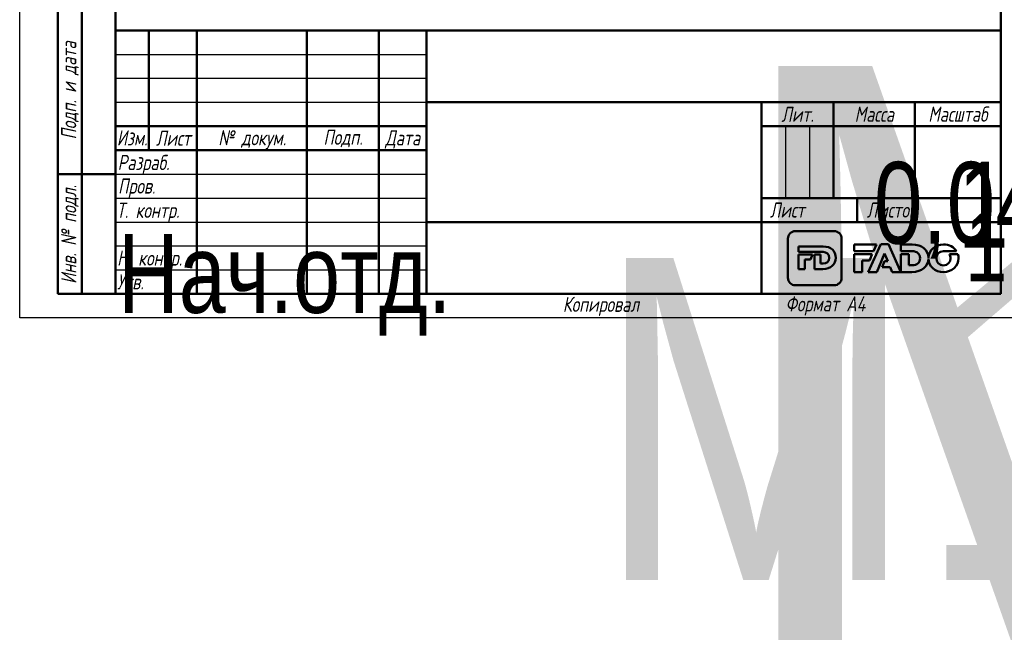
# Model space of a CAD drawing. Header units: millimetres. Extents: x -88 to 706, y -69 to 356.
# Tile 1 of 5: x 0 to 206, y -69 to 62. Entities that reach past the tile are written whole.
import ezdxf
from ezdxf.enums import TextEntityAlignment as Align

# ---------------------------------------------------------------- set-up
doc = ezdxf.new("R2018")
doc.units = ezdxf.units.MM
for name, color, linetype, lineweight in [('Заголовок (ГОСТ)', 7, 'Continuous', 50), ('Кромка (ГОСТ)', 7, 'Continuous', 50), ('Обозначение (ГОСТ)', 7, 'Continuous', 25), ('Эскизная геометрия (ГОСТ)', 7, 'Continuous', 50)]:
    doc.layers.add(name, color=color, linetype=linetype, lineweight=lineweight)
doc.styles.get("Standard").update_dxf_attribs({"font": 'GOST Common Italic.ttf'})
doc.styles.add('Альтернативный текст (ГОСТ)', font='ariali.ttf', dxfattribs={"width": 0.8})

# ---------------------------------------------------------------- blocks, each defined once
blk = doc.blocks.new('ГОСТ - Доп. графы 1')
at = {"layer": 'Эскизная геометрия (ГОСТ)'}
for p, q in [((-12, 0), (-12, 145)), ((-12, 145), (0, 145)), ((-7, 145), (-7, 0)), ((-12, 110), (-7, 110)), ((-7, 110), (0, 110)), ((-12, 85), (-7, 85)), ((-7, 85), (0, 85)), ((-12, 60), (-7, 60)), ((-7, 60), (0, 60)), ((-12, 25), (-7, 25)), ((-7, 25), (0, 25)), ((0, 0), (-12, 0))]:
    blk.add_line(p, q, dxfattribs=at)
at = {"layer": 'Обозначение (ГОСТ)', "char_height": 3.17, "attachment_point": 5, "rotation": 90, "style": 'Альтернативный текст (ГОСТ)'}
for s, insert, width in [('\\fGOST Common|b0|i1;\\H3.1700;Подп. и дата', (-9.37, 127.41), 34.7679), ('\\fGOST Common|b0|i1;\\H3.1700;Инв. № дубл.', (-8.95, 97.55), 24.8438), ('\\fGOST Common|b0|i1;\\H3.1700;Взам. инв. №', (-9.58, 72.53), 24.8669), ('\\fGOST Common|b0|i1;\\H3.1700;Подп. и дата', (-9.5, 42.47), 35.1486), ('\\fGOST Common|b0|i1;\\H3.1700;Инв. № подл.', (-9.5, 12.41), 24.9618)]:
    blk.add_mtext(s, dxfattribs=dict(at, insert=insert, width=width))
at = {"layer": 'Обозначение (ГОСТ)', "lineweight": 30, "width": 0.8, "flags": 17}
for tag, p in [('Подп._и_дата_2', (-3.53, 127.51)), ('Инв._номер_дубликата', (-3.41, 97.47)), ('Взамен_инв._номера', (-3.46, 72.53)), ('Подп._и_дата_1', (-3.42, 42.35)), ('ИНВЕНТАРНЫЙ_НОМЕР', (-3.33, 12.68))]:
    blk.add_attdef(tag, text='', height=3.17, rotation=90, dxfattribs=at).set_placement(p, align=Align.MIDDLE_CENTER)
blk = doc.blocks.new('Основные надписи ГОСТ - Форма 1')
at = {"layer": 'Заголовок (ГОСТ)'}
for p, q in [((0, 55), (185, 55)), ((0, 0), (0, 55)), ((0, 0), (0, 55)), ((7, 55), (7, 30)), ((17, 55), (17, 0)), ((40, 55), (40, 0)), ((55, 55), (55, 0)), ((65, 55), (65, 0)), ((185, 0), (185, 55)), ((65, 40), (185, 40)), ((135, 40), (135, 0)), ((150, 40), (150, 20)), ((167, 40), (167, 20)), ((0, 35), (65, 35)), ((135, 35), (185, 35)), ((0, 30), (65, 30)), ((135, 20), (185, 20)), ((155, 20), (155, 15)), ((65, 15), (185, 15)), ((185, 0), (0, 0))]:
    blk.add_line(p, q, dxfattribs=at)
at = {"layer": 'Заголовок (ГОСТ)', "linetype": 'Continuous', "lineweight": 25}
for p, q in [((0, 50), (65, 50)), ((0, 45), (65, 45)), ((0, 40), (65, 40)), ((140, 35), (140, 20)), ((145, 35), (145, 20)), ((0, 25), (65, 25)), ((0, 20), (65, 20)), ((0, 15), (65, 15)), ((0, 10), (65, 10)), ((0, 5), (65, 5))]:
    blk.add_line(p, q, dxfattribs=at)
at = {"layer": 'Заголовок (ГОСТ)', "char_height": 3.17, "style": 'Альтернативный текст (ГОСТ)'}
for s, insert, width, attachment_point in [('\\fGOST Common|b0|i1;\\H3.1700;Масса', (158.55, 37.51), 16.9878, 5), ('\\fGOST Common|b0|i1;\\H3.1700;Масштаб', (176.02, 37.53), 17.8316, 5), ('\\fGOST Common|b0|i1;\\H3.1700;Лит.', (142.52, 37.49), 14.9766, 5), ('\\fGOST Common|b0|i1;\\H3.1700;Изм.', (3.5, 32.56), 6.9635, 5), ('\\fGOST Common|b0|i1;\\H3.1700;Лист', (12.1, 32.5), 10.0029, 5), ('\\A0;\\fGOST Common|b0|i1;\\H3.1700;№ докум.', (28.58, 32.16), 22.9069, 5), ('\\fGOST Common|b0|i1;\\H3.1700;Подп.', (47.56, 32.45), 14.879, 5), ('\\fGOST Common|b0|i1;\\H3.1700;Дата', (60.02, 32.24), 9.9614, 5), ('\\fGOST Common|b0|i1;\\H3.1700;Разраб.', (0.47, 27), 16.9971, 4), ('\\fGOST Common|b0|i1;\\H3.1700;Пров.', (0.56, 22.08), 17.0192, 4), ('\\A0;\\fGOST Common|b0|i1;\\H3.1700;Т. контр.', (0.23, 17.01), 16.9554, 4), ('\\fGOST Common|b0|i1;\\H3.1700;Лист', (140.37, 17.5), 10.5071, 5), ('\\fGOST Common|b0|i1;\\H3.1700;Листов', (162.21, 17.5), 14.3668, 5), ('\\A1;', (150.6, 17.54), 8.8313, 5), ('\\fGOST Common|b0|i1;\\H3.1700;Н. контр.', (0.36, 7.05), 16.9999, 4), ('\\fGOST Common|b0|i1;\\H3.1700;Утв.', (0.34, 2.52), 17.0083, 4), ('\\fGOST Common|b0|i1;\\H3.1700;Копировал', (93.48, -0.59), 19.7871, 1)]:
    blk.add_mtext(s, dxfattribs=dict(at, insert=insert, width=width, attachment_point=attachment_point))
at = {"layer": 'Заголовок (ГОСТ)', "lineweight": 30, "flags": 104}
for tag, height, width, p in [('Изм1', 2.89, 0.7, (3.51, 52.52)), ('Лист1', 2.89, 0.7, (12.03, 52.52)), ('Докум1', 2.89, 0.7, (28.54, 52.48)), ('Изм2', 2.89, 0.7, (3.5, 47.52)), ('Лист2', 2.89, 0.7, (12.01, 47.5)), ('Докум2', 2.89, 0.7, (28.53, 47.5)), ('Изм3', 2.89, 0.7, (3.5, 42.5)), ('Лист3', 2.89, 0.7, (12.01, 42.51)), ('Докум3', 2.89, 0.7, (28.51, 42.48)), ('Изм4', 2.89, 0.7, (3.51, 37.5)), ('Лист4', 2.89, 0.7, (12, 37.53)), ('Докум4', 2.89, 0.7, (28.51, 37.52)), ('НАИМЕНОВАНИЕ', 5, 0.8, (100.03, 29.98)), ('Литера', 3.5, 0.8, (137.52, 27.25)), ('Литера2', 3.5, 0.8, (142.51, 27.22)), ('Литера3', 3.5, 0.8, (147.52, 27.21)), ('Масса', 3.5, 0.8, (158.47, 27.53)), ('Масштаб', 3.5, 0.8, (176, 27.6)), ('Тип_документа', 3.17, 0.8, (100.08, 17.56)), ('Листов', 3.17, 0.8, (177.46, 17.58)), ('Материал_Класс', 3.5, 0.9, (100, 7.5))]:
    blk.add_attdef(tag, text='', height=height, dxfattribs=dict(at, width=width)).set_placement(p, align=Align.MIDDLE_CENTER)
for tag, height, width, p in [('Подп1', 2.89, 0.7, (40.01, 52.51)), ('Дата1', 2, 0.7, (55.01, 52.51)), ('Подп2', 2.89, 0.7, (40.01, 47.5)), ('Дата2', 2, 0.7, (55.01, 47.49)), ('Подп3', 2.89, 0.7, (40.01, 42.51)), ('Дата3', 2, 0.7, (55.02, 42.52)), ('Подп4', 2.89, 0.7, (40.01, 37.51)), ('Дата4', 2, 0.7, (55.02, 37.51)), ('АВТОР', 3.17, 0.8, (17.41, 27.49)), ('Разработал_Подп.', 2.89, 0.7, (40.05, 27.51)), ('ДАТА_СОЗДАНИЯ', 2, 0.7, (55.01, 27.51)), ('ПРОВЕРИЛ', 3.17, 0.8, (17.41, 22.53)), ('Проверил_Подп.', 2.89, 0.7, (40.05, 22.52)), ('ДАТА_ПРОВЕРКИ', 2, 0.7, (55.02, 22.51)), ('ТЕХНОЛОГ', 3.17, 0.8, (17.33, 17.54)), ('Технолог_Подп.', 2.89, 0.7, (40.05, 17.51)), ('Технолог_Дата', 2, 0.7, (55.01, 17.5)), ('Должность_руководителя', 3.17, 0.8, (0.52, 12.51)), ('НАЧ._ОТДЕЛА', 3.17, 0.8, (17.46, 12.45)), ('Руководитель_Подп.', 2.89, 0.7, (40.01, 12.5)), ('Руководитель_Дата', 2, 0.7, (55.01, 12.51)), ('НОРМОКОНТРОЛЬ', 3.17, 0.8, (17.37, 7.48)), ('Нормоконтроль_Подп.', 2.89, 0.7, (40.05, 7.52)), ('ДАТА_НОРМОКОНТРОЛЯ', 2, 0.7, (55.02, 7.51)), ('УТВЕРДИЛ', 3.17, 0.8, (17.4, 2.51)), ('Утвердил_Подп.', 2.89, 0.7, (40.05, 2.51)), ('ДАТА_УТВЕРЖДЕНИЯ', 2, 0.7, (55.01, 2.5))]:
    blk.add_attdef(tag, text='', height=height, dxfattribs=dict(at, width=width)).set_placement(p, align=Align.MIDDLE_LEFT)
for tag, height, p in [('ОБОЗНАЧЕНИЕ', 5, (125.33, 47.56)), ('ОРГАНИЗАЦИЯ', 3.5, (160.02, 7.6))]:
    blk.add_attdef(tag, text='', height=height, dxfattribs=at).set_placement(p, align=Align.MIDDLE_CENTER)
at = {"layer": 'Заголовок (ГОСТ)', "lineweight": 30, "width": 0.9, "flags": 104}
for tag, p in [('Материал_Наим.', (133.71, 9.75)), ('Материал_ГОСТ', (134.04, 4.06))]:
    blk.add_attdef(tag, text='', height=3.5, dxfattribs=at).set_placement(p, align=Align.MIDDLE_RIGHT)
blk = doc.blocks.new('Рамки ГОСТ_ граница 297x210')
at = {"layer": 'Кромка (ГОСТ)', "lineweight": 25}
for p, q in [((0, 0), (0, 297)), ((210, 0), (0, 0))]:
    blk.add_line(p, q, dxfattribs=at)
at = {"layer": 'Кромка (ГОСТ)'}
for p, q in [((20, 292), (20, 5)), ((205, 5), (205, 292)), ((20, 5), (205, 5))]:
    blk.add_line(p, q, dxfattribs=at)
at = {"layer": 'Кромка (ГОСТ)', "insert": (160, 4.5), "char_height": 3.17, "attachment_point": 1, "style": 'Альтернативный текст (ГОСТ)'}
blk.add_mtext('\\A1;\\fGOST Common|b0|i1;\\H3.1700;Формат A4', dxfattribs=at)

msp = doc.modelspace()

# ---------------------------------------------------------------- linework, layer by layer
at = {"layer": 'Эскизная геометрия (ГОСТ)', "linetype": 'Continuous'}
for p, q in [((160.5048, 16.5351), (160.5048, 8.3644)), ((170.1623, 18.1075), (162.0631, 18.1075)), ((171.7217, 8.3644), (171.7217, 16.5351)), ((162.71, 14.89), (162.71, 13.7414)), ((167.836, 14.89), (162.71, 14.89)), ((162.71, 13.7414), (167.8556, 13.7414)), ((165.6224, 13.204), (162.71, 13.204)), ((162.71, 13.204), (162.71, 10.1607)), ((165.1863, 12.1762), (165.6224, 13.204)), ((166.0267, 13.204), (166.0267, 10.1607)), ((167.3263, 13.204), (166.0267, 13.204)), ((167.3263, 11.3226), (167.3263, 13.204)), ((164.0092, 12.1762), (165.1863, 12.1762)), ((164.0092, 10.1607), (164.0092, 12.1762)), ((167.8556, 11.3226), (167.3263, 11.3226)), ((162.71, 10.1607), (164.0092, 10.1607)), ((166.0267, 10.1607), (167.8086, 10.1607)), ((162.0631, 6.7926), (170.1623, 6.7926))]:
    msp.add_line(p, q, dxfattribs=at)
at = {"layer": 'Эскизная геометрия (ГОСТ)'}
for p, q in [((174.3413, 15.304), (174.3413, 13.9093)), ((178.9974, 15.304), (174.3413, 15.304)), ((179.8816, 15.3457), (177.2993, 9.5647)), ((178.3745, 13.9093), (178.9974, 15.304)), ((181.5021, 15.3457), (179.8816, 15.3457)), ((184.0854, 9.5647), (181.5021, 15.3457)), ((184.0854, 15.3032), (184.0854, 13.9093)), ((186.4255, 15.3032), (184.0854, 15.3032)), ((174.3413, 13.9093), (178.3745, 13.9093)), ((174.3413, 13.2899), (174.3413, 9.5641)), ((178.0976, 13.2899), (174.3413, 13.2899)), ((177.5117, 11.9786), (178.0976, 13.2899)), ((179.0663, 9.5647), (180.6801, 13.4588)), ((180.6801, 13.4588), (181.3552, 11.8269)), ((184.0854, 13.9093), (186.4519, 13.9093)), ((184.0854, 13.2899), (184.0854, 9.5656)), ((185.7662, 13.2899), (184.0854, 13.2899)), ((185.7662, 10.9753), (185.7662, 13.2899)), ((189.8467, 12.3498), (189.8493, 12.3498)), ((189.8506, 12.5431), (189.847, 12.5431)), ((192.9889, 13.9223), (195.7076, 13.9223)), ((196.0081, 13.2853), (194.2268, 13.2853)), ((176.0221, 9.5641), (176.0221, 11.9786)), ((176.0221, 11.9786), (177.5117, 11.9786)), ((180.6986, 11.8269), (180.1915, 10.5893)), ((180.1915, 10.5893), (181.8408, 10.5893)), ((181.3552, 11.8269), (180.6986, 11.8269)), ((181.8408, 10.5893), (182.2823, 9.5647)), ((186.4519, 10.9753), (185.7662, 10.9753)), ((174.3413, 9.5641), (176.0221, 9.5641)), ((177.2993, 9.5647), (179.0663, 9.5647)), ((182.2823, 9.5647), (184.0854, 9.5647)), ((184.0854, 9.5656), (186.3907, 9.5656))]:
    msp.add_line(p, q, dxfattribs=at)
at = {"layer": 'Эскизная геометрия (ГОСТ)', "linetype": 'Continuous'}
for points in [[(162.0631, 18.1075), (161.2036, 18.1075), (160.5048, 17.4027), (160.5048, 16.5351)], [(171.7217, 16.5351), (171.7217, 17.4027), (171.0231, 18.1075), (170.1623, 18.1075)], [(170.4812, 12.5393), (170.4812, 13.9172), (169.5102, 14.89), (167.836, 14.89)], [(167.8086, 10.1607), (169.4962, 10.1607), (170.4812, 11.1746), (170.4812, 12.5393)], [(167.8556, 13.7414), (168.6325, 13.7414), (169.1485, 13.2892), (169.1485, 12.5318)], [(169.1485, 12.5318), (169.1485, 11.7565), (168.6325, 11.3226), (167.8556, 11.3226)], [(160.5048, 8.3644), (160.5048, 7.4964), (161.2036, 6.7926), (162.0631, 6.7926)], [(170.1623, 6.7926), (171.0231, 6.7926), (171.7217, 7.4964), (171.7217, 8.3644)]]:
    msp.add_open_spline(points, degree=3, dxfattribs=at)
at = {"layer": 'Эскизная геометрия (ГОСТ)'}
for points in [[(189.847, 12.5431), (189.801, 14.1673), (188.5519, 15.3032), (186.4255, 15.3032)], [(193.0033, 15.304), (191.2445, 15.304), (189.9138, 14.0788), (189.8506, 12.5431)], [(195.7076, 13.9223), (195.1742, 14.7543), (194.1901, 15.304), (193.0033, 15.304)], [(186.3907, 9.5656), (188.5305, 9.5656), (189.7963, 10.7453), (189.8467, 12.3498)], [(186.4519, 13.9093), (187.4557, 13.9093), (188.1244, 13.3609), (188.1244, 12.4431)], [(188.1244, 12.4431), (188.1244, 11.5001), (187.4557, 10.9753), (186.4519, 10.9753)], [(189.8493, 12.3498), (189.8924, 10.7841), (191.2142, 9.5545), (192.9889, 9.5545)], [(191.5106, 12.4286), (191.5106, 13.2429), (192.1026, 13.9223), (192.9889, 13.9223)], [(193.0033, 10.9369), (192.1196, 10.9369), (191.5106, 11.6308), (191.5106, 12.4286)], [(192.9889, 9.5545), (194.791, 9.5545), (196.1437, 10.842), (196.1437, 12.4286)], [(194.4899, 12.4286), (194.4899, 11.6156), (193.8978, 10.9369), (193.0033, 10.9369)], [(194.2268, 13.2853), (194.3959, 13.0402), (194.4899, 12.7421), (194.4899, 12.4286)], [(196.1437, 12.4286), (196.1437, 12.7283), (196.0967, 13.0154), (196.0081, 13.2853)]]:
    msp.add_open_spline(points, degree=3, dxfattribs=at)

# ---------------------------------------------------------------- block references
for name, p in [('Рамки ГОСТ_ граница 297x210', (0, 0)), ('ГОСТ - Доп. графы 1', (20, 5))]:
    msp.add_blockref(name, p)
ref = msp.add_blockref('Основные надписи ГОСТ - Форма 1', (20, 5))
lines = msp.add_mtext('\\W0.8000;Нач.отд.', dxfattribs={"layer": 'Заголовок (ГОСТ)', "insert": (20.5216, 17.5142), "char_height": 16.475961, "attachment_point": 1})
ref.add_attrib('Должность_руководителя', '', (20.5216, 17.5142), dxfattribs={"flags": 104}).embed_mtext(lines)
lines = msp.add_mtext('\\W0.8000;', dxfattribs={"layer": 'Заголовок (ГОСТ)', "insert": (37.4114, 32.4883), "char_height": 22.59262, "attachment_point": 1})
ref.add_attrib('АВТОР', '', (37.4114, 32.4883), dxfattribs={"flags": 104}).embed_mtext(lines)
lines = msp.add_mtext('\\W0.8000;', dxfattribs={"layer": 'Заголовок (ГОСТ)', "insert": (37.4083, 27.5258), "char_height": 22.55166, "attachment_point": 1})
ref.add_attrib('ПРОВЕРИЛ', '', (37.4083, 27.5258), dxfattribs={"flags": 104}).embed_mtext(lines)
lines = msp.add_mtext('\\W0.8000;', dxfattribs={"layer": 'Заголовок (ГОСТ)', "insert": (37.3337, 22.5428), "char_height": 22.67099, "attachment_point": 1})
ref.add_attrib('ТЕХНОЛОГ', '', (37.3337, 22.5428), dxfattribs={"flags": 104}).embed_mtext(lines)
lines = msp.add_mtext('\\W0.8000;', dxfattribs={"layer": 'Заголовок (ГОСТ)', "insert": (37.4616, 17.4456), "char_height": 22.55501, "attachment_point": 1})
ref.add_attrib('НАЧ._ОТДЕЛА', '', (37.4616, 17.4456), dxfattribs={"flags": 104}).embed_mtext(lines)
lines = msp.add_mtext('\\W0.8000;', dxfattribs={"layer": 'Заголовок (ГОСТ)', "insert": (37.3745, 12.4807), "char_height": 22.66902, "attachment_point": 1})
ref.add_attrib('НОРМОКОНТРОЛЬ', '', (37.3745, 12.4807), dxfattribs={"flags": 104}).embed_mtext(lines)
lines = msp.add_mtext('\\W0.8000;', dxfattribs={"layer": 'Заголовок (ГОСТ)', "insert": (37.4006, 7.5066), "char_height": 22.61295, "attachment_point": 1})
ref.add_attrib('УТВЕРДИЛ', '', (37.4006, 7.5066), dxfattribs={"flags": 104}).embed_mtext(lines)
lines = msp.add_mtext('M13 ', dxfattribs={"layer": 'Заголовок (ГОСТ)', "insert": (145.3255, 52.5589), "char_height": 119.84296, "attachment_point": 1})
ref.add_attrib('ОБОЗНАЧЕНИЕ', '', (145.3255, 52.5589), dxfattribs={"flags": 104}).embed_mtext(lines)
lines = msp.add_mtext('\\W0.8000;', dxfattribs={"layer": 'Заголовок (ГОСТ)', "insert": (120.0309, 34.9751), "char_height": 69.60928, "attachment_point": 1})
ref.add_attrib('НАИМЕНОВАНИЕ', '', (120.0309, 34.9751), dxfattribs={"flags": 104}).embed_mtext(lines)
lines = msp.add_mtext('\\W0.8000;', dxfattribs={"layer": 'Заголовок (ГОСТ)', "insert": (120.078, 22.5583), "char_height": 69.70335, "attachment_point": 1})
ref.add_attrib('Тип_документа', '', (120.078, 22.5583), dxfattribs={"flags": 104}).embed_mtext(lines)
lines = msp.add_mtext('\\W0.9000;M13 18.03.2020', dxfattribs={"layer": 'Заголовок (ГОСТ)', "insert": (120, 12.5), "char_height": 67.257617, "attachment_point": 1})
ref.add_attrib('Материал_Класс', '', (120, 12.5), dxfattribs={"flags": 104}).embed_mtext(lines)
lines = msp.add_mtext('\\W0.9000;', dxfattribs={"layer": 'Заголовок (ГОСТ)', "insert": (153.7068, 14.7507), "char_height": 66.97542, "attachment_point": 1})
ref.add_attrib('Материал_Наим.', '', (153.7068, 14.7507), dxfattribs={"flags": 104}).embed_mtext(lines)
lines = msp.add_mtext('\\W0.9000;', dxfattribs={"layer": 'Заголовок (ГОСТ)', "insert": (154.0404, 9.0569), "char_height": 66.7532, "attachment_point": 1})
ref.add_attrib('Материал_ГОСТ', '', (154.0404, 9.0569), dxfattribs={"flags": 104}).embed_mtext(lines)
lines = msp.add_mtext('\\W0.8000;', dxfattribs={"layer": 'Заголовок (ГОСТ)', "insert": (157.5203, 32.2514), "char_height": 5.02883, "attachment_point": 1})
ref.add_attrib('Литера', '', (157.5203, 32.2514), dxfattribs={"flags": 104}).embed_mtext(lines)
lines = msp.add_mtext('\\W0.8000;', dxfattribs={"layer": 'Заголовок (ГОСТ)', "insert": (162.5118, 32.2215), "char_height": 5.02883, "attachment_point": 1})
ref.add_attrib('Литера2', '', (162.5118, 32.2215), dxfattribs={"flags": 104}).embed_mtext(lines)
lines = msp.add_mtext('\\W0.8000;', dxfattribs={"layer": 'Заголовок (ГОСТ)', "insert": (167.5181, 32.2112), "char_height": 5.01699, "attachment_point": 1})
ref.add_attrib('Литера3', '', (167.5181, 32.2112), dxfattribs={"flags": 104}).embed_mtext(lines)
lines = msp.add_mtext('\\W0.8000;0,045', dxfattribs={"layer": 'Заголовок (ГОСТ)', "insert": (178.4686, 32.5335), "char_height": 17.043546, "attachment_point": 1})
ref.add_attrib('Масса', '', (178.4686, 32.5335), dxfattribs={"flags": 104}).embed_mtext(lines)
lines = msp.add_mtext('\\W0.8000;1 : 1', dxfattribs={"layer": 'Заголовок (ГОСТ)', "insert": (195.9966, 32.6031), "char_height": 17.947557, "attachment_point": 1})
ref.add_attrib('Масштаб', '', (195.9966, 32.6031), dxfattribs={"flags": 104}).embed_mtext(lines)
lines = msp.add_mtext('\\W0.8000;1', dxfattribs={"layer": 'Заголовок (ГОСТ)', "insert": (197.459, 22.5789), "char_height": 14.96532, "attachment_point": 1})
ref.add_attrib('Листов', '', (197.459, 22.5789), dxfattribs={"flags": 104}).embed_mtext(lines)
lines = msp.add_mtext('\\W0.7000;', dxfattribs={"layer": 'Заголовок (ГОСТ)', "insert": (75.0121, 57.5134), "char_height": 9.98446, "attachment_point": 1})
ref.add_attrib('Дата1', '', (75.0121, 57.5134), dxfattribs={"flags": 104}).embed_mtext(lines)
lines = msp.add_mtext('\\W0.7000;', dxfattribs={"layer": 'Заголовок (ГОСТ)', "insert": (75.0121, 52.4908), "char_height": 9.98446, "attachment_point": 1})
ref.add_attrib('Дата2', '', (75.0121, 52.4908), dxfattribs={"flags": 104}).embed_mtext(lines)
lines = msp.add_mtext('\\W0.7000;', dxfattribs={"layer": 'Заголовок (ГОСТ)', "insert": (75.0232, 47.521), "char_height": 9.97116, "attachment_point": 1})
ref.add_attrib('Дата3', '', (75.0232, 47.521), dxfattribs={"flags": 104}).embed_mtext(lines)
lines = msp.add_mtext('\\W0.7000;', dxfattribs={"layer": 'Заголовок (ГОСТ)', "insert": (75.0232, 42.5092), "char_height": 9.98863, "attachment_point": 1})
ref.add_attrib('Дата4', '', (75.0232, 42.5092), dxfattribs={"flags": 104}).embed_mtext(lines)
lines = msp.add_mtext('\\W0.7000;', dxfattribs={"layer": 'Заголовок (ГОСТ)', "insert": (75.0086, 32.5112), "char_height": 9.98041, "attachment_point": 1})
ref.add_attrib('ДАТА_СОЗДАНИЯ', '', (75.0086, 32.5112), dxfattribs={"flags": 104}).embed_mtext(lines)
lines = msp.add_mtext('\\W0.7000;', dxfattribs={"layer": 'Заголовок (ГОСТ)', "insert": (75.022, 27.5095), "char_height": 9.95769, "attachment_point": 1})
ref.add_attrib('ДАТА_ПРОВЕРКИ', '', (75.022, 27.5095), dxfattribs={"flags": 104}).embed_mtext(lines)
lines = msp.add_mtext('\\W0.7000;', dxfattribs={"layer": 'Заголовок (ГОСТ)', "insert": (75.0148, 22.5028), "char_height": 9.98633, "attachment_point": 1})
ref.add_attrib('Технолог_Дата', '', (75.0148, 22.5028), dxfattribs={"flags": 104}).embed_mtext(lines)
lines = msp.add_mtext('\\W0.7000;', dxfattribs={"layer": 'Заголовок (ГОСТ)', "insert": (75.0101, 17.5095), "char_height": 9.99024, "attachment_point": 1})
ref.add_attrib('Руководитель_Дата', '', (75.0101, 17.5095), dxfattribs={"flags": 104}).embed_mtext(lines)
lines = msp.add_mtext('\\W0.7000;', dxfattribs={"layer": 'Заголовок (ГОСТ)', "insert": (75.0237, 12.5112), "char_height": 9.98246, "attachment_point": 1})
ref.add_attrib('ДАТА_НОРМОКОНТРОЛЯ', '', (75.0237, 12.5112), dxfattribs={"flags": 104}).embed_mtext(lines)
lines = msp.add_mtext('\\W0.7000;', dxfattribs={"layer": 'Заголовок (ГОСТ)', "insert": (75.0093, 7.4985), "char_height": 9.9968, "attachment_point": 1})
ref.add_attrib('ДАТА_УТВЕРЖДЕНИЯ', '', (75.0093, 7.4985), dxfattribs={"flags": 104}).embed_mtext(lines)
lines = msp.add_mtext('\\W0.7000;', dxfattribs={"layer": 'Заголовок (ГОСТ)', "insert": (60.0143, 57.5125), "char_height": 14.91999, "attachment_point": 1})
ref.add_attrib('Подп1', '', (60.0143, 57.5125), dxfattribs={"flags": 104}).embed_mtext(lines)
lines = msp.add_mtext('\\W0.7000;', dxfattribs={"layer": 'Заголовок (ГОСТ)', "insert": (60.0143, 52.5027), "char_height": 14.98562, "attachment_point": 1})
ref.add_attrib('Подп2', '', (60.0143, 52.5027), dxfattribs={"flags": 104}).embed_mtext(lines)
lines = msp.add_mtext('\\W0.7000;', dxfattribs={"layer": 'Заголовок (ГОСТ)', "insert": (60.0143, 47.5148), "char_height": 14.98562, "attachment_point": 1})
ref.add_attrib('Подп3', '', (60.0143, 47.5148), dxfattribs={"flags": 104}).embed_mtext(lines)
lines = msp.add_mtext('\\W0.7000;', dxfattribs={"layer": 'Заголовок (ГОСТ)', "insert": (60.0144, 42.5058), "char_height": 14.96586, "attachment_point": 1})
ref.add_attrib('Подп4', '', (60.0144, 42.5058), dxfattribs={"flags": 104}).embed_mtext(lines)
lines = msp.add_mtext('\\W0.7000;', dxfattribs={"layer": 'Заголовок (ГОСТ)', "insert": (60.045, 32.5144), "char_height": 14.95963, "attachment_point": 1})
ref.add_attrib('Разработал_Подп.', '', (60.045, 32.5144), dxfattribs={"flags": 104}).embed_mtext(lines)
lines = msp.add_mtext('\\W0.7000;', dxfattribs={"layer": 'Заголовок (ГОСТ)', "insert": (60.045, 27.5245), "char_height": 14.93971, "attachment_point": 1})
ref.add_attrib('Проверил_Подп.', '', (60.045, 27.5245), dxfattribs={"flags": 104}).embed_mtext(lines)
lines = msp.add_mtext('\\W0.7000;', dxfattribs={"layer": 'Заголовок (ГОСТ)', "insert": (60.045, 22.5148), "char_height": 14.93971, "attachment_point": 1})
ref.add_attrib('Технолог_Подп.', '', (60.045, 22.5148), dxfattribs={"flags": 104}).embed_mtext(lines)
lines = msp.add_mtext('\\W0.7000;', dxfattribs={"layer": 'Заголовок (ГОСТ)', "insert": (60.0052, 17.505), "char_height": 14.97955, "attachment_point": 1})
ref.add_attrib('Руководитель_Подп.', '', (60.0052, 17.505), dxfattribs={"flags": 104}).embed_mtext(lines)
lines = msp.add_mtext('\\W0.7000;', dxfattribs={"layer": 'Заголовок (ГОСТ)', "insert": (60.045, 12.5151), "char_height": 14.93971, "attachment_point": 1})
ref.add_attrib('Нормоконтроль_Подп.', '', (60.045, 12.5151), dxfattribs={"flags": 104}).embed_mtext(lines)
lines = msp.add_mtext('\\W0.7000;', dxfattribs={"layer": 'Заголовок (ГОСТ)', "insert": (60.045, 7.5053), "char_height": 14.95963, "attachment_point": 1})
ref.add_attrib('Утвердил_Подп.', '', (60.045, 7.5053), dxfattribs={"flags": 104}).embed_mtext(lines)
lines = msp.add_mtext('\\W0.7000;', dxfattribs={"layer": 'Заголовок (ГОСТ)', "insert": (48.5417, 57.4833), "char_height": 22.94698, "attachment_point": 1})
ref.add_attrib('Докум1', '', (48.5417, 57.4833), dxfattribs={"flags": 104}).embed_mtext(lines)
lines = msp.add_mtext('\\W0.7000;', dxfattribs={"layer": 'Заголовок (ГОСТ)', "insert": (48.526, 52.4968), "char_height": 22.97824, "attachment_point": 1})
ref.add_attrib('Докум2', '', (48.526, 52.4968), dxfattribs={"flags": 104}).embed_mtext(lines)
lines = msp.add_mtext('\\W0.7000;', dxfattribs={"layer": 'Заголовок (ГОСТ)', "insert": (48.5104, 47.4791), "char_height": 22.94698, "attachment_point": 1})
ref.add_attrib('Докум3', '', (48.5104, 47.4791), dxfattribs={"flags": 104}).embed_mtext(lines)
lines = msp.add_mtext('\\W0.7000;', dxfattribs={"layer": 'Заголовок (ГОСТ)', "insert": (48.5148, 42.5199), "char_height": 22.97406, "attachment_point": 1})
ref.add_attrib('Докум4', '', (48.5148, 42.5199), dxfattribs={"flags": 104}).embed_mtext(lines)
lines = msp.add_mtext('\\W0.7000;', dxfattribs={"layer": 'Заголовок (ГОСТ)', "insert": (32.0309, 57.5161), "char_height": 9.99314, "attachment_point": 1})
ref.add_attrib('Лист1', '', (32.0309, 57.5161), dxfattribs={"flags": 104}).embed_mtext(lines)
lines = msp.add_mtext('\\W0.7000;', dxfattribs={"layer": 'Заголовок (ГОСТ)', "insert": (32.012, 52.5044), "char_height": 9.97806, "attachment_point": 1})
ref.add_attrib('Лист2', '', (32.012, 52.5044), dxfattribs={"flags": 104}).embed_mtext(lines)
lines = msp.add_mtext('\\W0.7000;', dxfattribs={"layer": 'Заголовок (ГОСТ)', "insert": (32.012, 47.5076), "char_height": 9.97806, "attachment_point": 1})
ref.add_attrib('Лист3', '', (32.012, 47.5076), dxfattribs={"flags": 104}).embed_mtext(lines)
lines = msp.add_mtext('\\W0.7000;', dxfattribs={"layer": 'Заголовок (ГОСТ)', "insert": (32.0042, 42.5264), "char_height": 9.99358, "attachment_point": 1})
ref.add_attrib('Лист4', '', (32.0042, 42.5264), dxfattribs={"flags": 104}).embed_mtext(lines)
lines = msp.add_mtext('\\W0.7000;', dxfattribs={"layer": 'Заголовок (ГОСТ)', "insert": (23.5126, 57.5165), "char_height": 7.004, "attachment_point": 1})
ref.add_attrib('Изм1', '', (23.5126, 57.5165), dxfattribs={"flags": 104}).embed_mtext(lines)
lines = msp.add_mtext('\\W0.7000;', dxfattribs={"layer": 'Заголовок (ГОСТ)', "insert": (23.5044, 52.5206), "char_height": 6.98767, "attachment_point": 1})
ref.add_attrib('Изм2', '', (23.5044, 52.5206), dxfattribs={"flags": 104}).embed_mtext(lines)
lines = msp.add_mtext('\\W0.7000;', dxfattribs={"layer": 'Заголовок (ГОСТ)', "insert": (23.5044, 47.5003), "char_height": 7.02032, "attachment_point": 1})
ref.add_attrib('Изм3', '', (23.5044, 47.5003), dxfattribs={"flags": 104}).embed_mtext(lines)
lines = msp.add_mtext('\\W0.7000;', dxfattribs={"layer": 'Заголовок (ГОСТ)', "insert": (23.5126, 42.5044), "char_height": 7.004, "attachment_point": 1})
ref.add_attrib('Изм4', '', (23.5126, 42.5044), dxfattribs={"flags": 104}).embed_mtext(lines)

doc.saveas('drawing.dxf')
